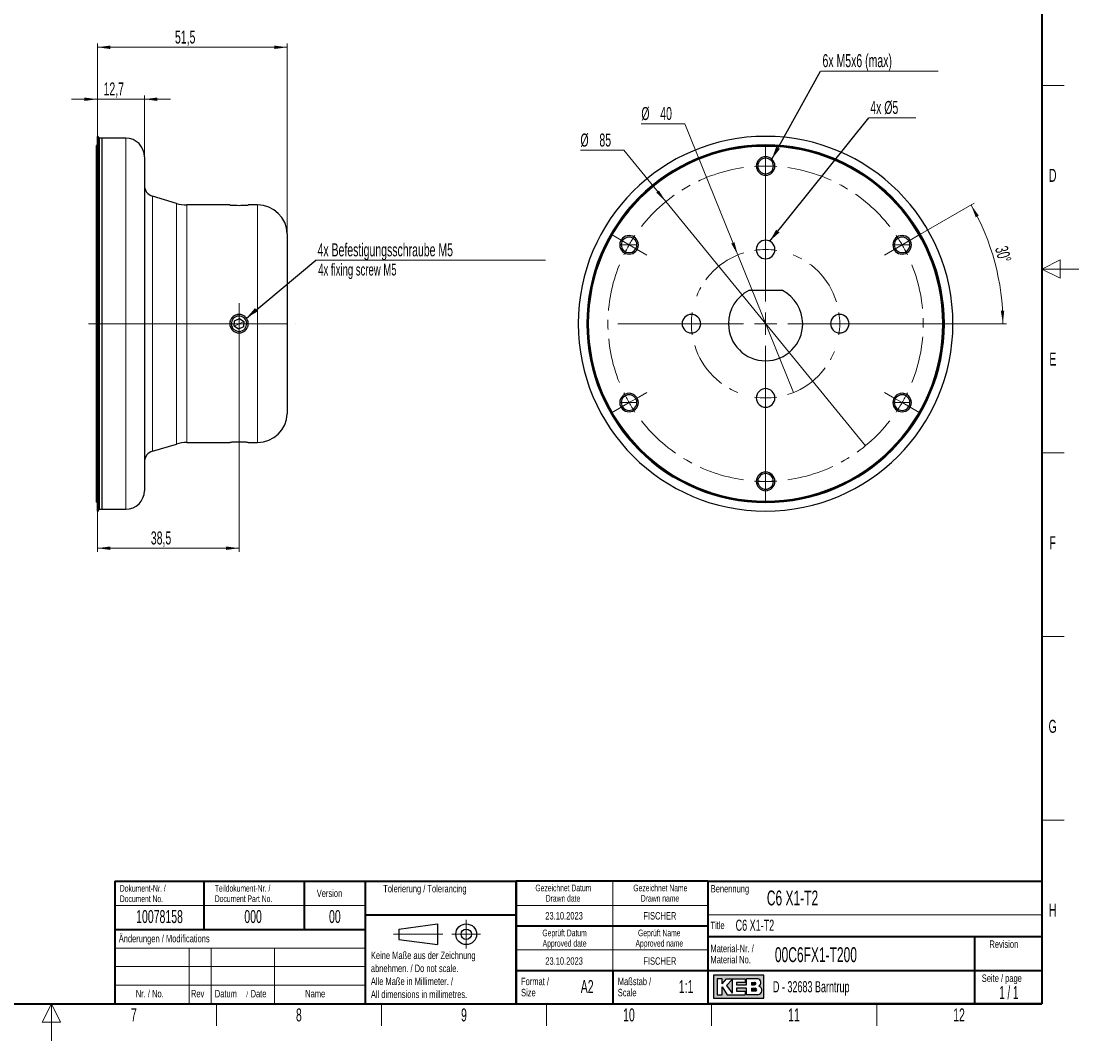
# Model space of a CAD drawing. Header units: millimetres. Extents: x 16 to 581, y 2 to 418.
# Tile 2 of 4: x 296 to 581, y 2 to 277. Entities that reach past the tile are written whole.
import ezdxf

# ---------------------------------------------------------------- set-up
doc = ezdxf.new("R2010")
doc.units = ezdxf.units.MM
doc.linetypes.add('CENTERX2', pattern=[20.319999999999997, 12.7, -2.54, 2.54, -2.54])
doc.layers.add('SLD-0', color=7, linetype='Continuous')
doc.styles.add('SLDTEXTSTYLE0', font='TXT', dxfattribs={"width": 0.605})
doc.styles.add('SLDTEXTSTYLE1', font='TXT', dxfattribs={"width": 0.563})
doc.dimstyles.new('SLDDIMSTYLE0', dxfattribs={"dimtxt": 3.5, "dimasz": 3.5, "dimexe": 0, "dimexo": 0.0625, "dimgap": 0.875, "dimtad": 1, "dimrnd": 1e-09, "dimzin": 12, "dimdsep": 46, "dimtxsty": 'SLDTEXTSTYLE0', "dimsah": 1, "dimcen": 0.09, "dimadec": 0, "dimazin": 3, "dimtfac": 1, "dimtmove": 0, "dimatfit": 0, "dimfxl": 1, "dimfrac": 2, "dimtolj": 1, "dimtzin": 12, "dimarcsym": 0})
doc.dimstyles.new('SLDDIMSTYLE1', dxfattribs={"dimtxt": 3.5, "dimasz": 3.5, "dimexe": 0, "dimexo": 0.0625, "dimgap": 0.875, "dimtad": 1, "dimrnd": 1e-09, "dimzin": 12, "dimdsep": 46, "dimtxsty": 'SLDTEXTSTYLE0', "dimsah": 1, "dimcen": 0.09, "dimadec": 0, "dimazin": 3, "dimtfac": 1, "dimtofl": 0, "dimtmove": 0, "dimatfit": 3, "dimfxl": 1, "dimfrac": 2, "dimtolj": 1, "dimtzin": 12, "dimarcsym": 0})
doc.dimstyles.new('SLDDIMSTYLE2', dxfattribs={"dimtxt": 0.18, "dimasz": 3.5, "dimexe": 0, "dimexo": 0.0625, "dimgap": 0, "dimtad": 0, "dimtih": 1, "dimtoh": 1, "dimdec": 0, "dimrnd": 1e-09, "dimzin": 0, "dimdsep": 46, "dimtxsty": 'Standard', "dimsah": 1, "dimcen": 0.09, "dimadec": 0, "dimazin": 0, "dimtfac": 3.5, "dimtdec": 0, "dimtofl": 0, "dimtmove": 0, "dimatfit": 3, "dimfxl": 1, "dimfrac": 2, "dimtolj": 1, "dimtzin": 0, "dimarcsym": 0})
doc.dimstyles.new('SLDDIMSTYLE3', dxfattribs={"dimtxt": 3.5, "dimasz": 3.5, "dimexe": 0, "dimexo": 0.0625, "dimgap": 0.875, "dimtad": 0, "dimtih": 1, "dimtoh": 1, "dimrnd": 1e-09, "dimzin": 12, "dimdsep": 46, "dimtxsty": 'SLDTEXTSTYLE0', "dimblk1": 'NONE', "dimsah": 1, "dimcen": 0, "dimadec": 0, "dimazin": 3, "dimtfac": 1, "dimtmove": 0, "dimatfit": 3, "dimldrblk": 'NONE', "dimfxl": 1, "dimfrac": 2, "dimtolj": 1, "dimtzin": 12, "dimarcsym": 0})
doc.dimstyles.new('SLDDIMSTYLE4', dxfattribs={"dimtxt": 3.5, "dimasz": 3.5, "dimexe": 0, "dimexo": 0.0625, "dimgap": 0.875, "dimtad": 1, "dimdec": 4, "dimzin": 12, "dimdsep": 46, "dimtxsty": 'SLDTEXTSTYLE0', "dimsah": 1, "dimcen": 0.09, "dimazin": 3, "dimtfac": 1, "dimtofl": 0, "dimtmove": 0, "dimatfit": 3, "dimfxl": 1, "dimfrac": 2, "dimtolj": 1, "dimtzin": 12, "dimarcsym": 0})

# ---------------------------------------------------------------- blocks, each defined once
blk = doc.blocks.new('_D')
at = {"color": 7, "linetype": 'Continuous', "lineweight": 0}
for p, q in [((316.3917638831, 245.7658292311), (316.3917638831, 256.7658292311)), ((329.0917638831, 240.2658292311), (329.0917638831, 256.7658292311)), ((316.3917638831, 255.7658292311), (309.3917638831, 255.7658292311)), ((316.3917638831, 255.7658292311), (329.0917638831, 255.7658292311)), ((329.0917638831, 255.7658292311), (336.0917638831, 255.7658292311))]:
    blk.add_line(p, q, dxfattribs=at)
at = {"color": 7, "linetype": 'Continuous', "lineweight": 18}
for points in [[(316.3917638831, 255.7658292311), (312.8917638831, 256.2258292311), (312.8917638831, 255.3058292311)], [(329.0917638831, 255.7658292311), (332.5917638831, 255.3058292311), (332.5917638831, 256.2258292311)]]:
    blk.add_solid(points, dxfattribs=at)
at = {"color": 7, "linetype": 'Continuous', "lineweight": 18, "insert": (318.0629445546, 260.2775665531), "char_height": 3.5, "attachment_point": 1, "style": 'SLDTEXTSTYLE0'}
blk.add_mtext('12,7', dxfattribs=at)
blk = doc.blocks.new('_D_1')
at = {"color": 7, "linetype": 'Continuous', "lineweight": 0}
for p, q in [((316.3917638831, 245.7658292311), (316.3917638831, 270.7658292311)), ((316.3917638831, 269.7658292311), (367.5917638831, 269.7658292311)), ((367.5917638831, 219.5158292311), (367.5917638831, 270.7658292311))]:
    blk.add_line(p, q, dxfattribs=at)
at = {"color": 7, "linetype": 'Continuous', "lineweight": 18}
for points in [[(316.3917638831, 269.7658292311), (319.8917638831, 269.3058292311), (319.8917638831, 270.2258292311)], [(367.5917638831, 269.7658292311), (364.0917638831, 270.2258292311), (364.0917638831, 269.3058292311)]]:
    blk.add_solid(points, dxfattribs=at)
at = {"color": 7, "linetype": 'Continuous', "lineweight": 18, "insert": (337.3129445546, 274.2775665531), "char_height": 3.5, "attachment_point": 1, "style": 'SLDTEXTSTYLE0'}
blk.add_mtext('51,5', dxfattribs=at)
blk = doc.blocks.new('_D_2')
at = {"color": 7, "linetype": 'Continuous', "lineweight": 0}
for p, q in [((354.5917638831, 189.7658292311), (354.5917638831, 133.7658292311)), ((316.3917638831, 144.7658292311), (316.3917638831, 133.7658292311)), ((316.3917638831, 134.7658292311), (354.5917638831, 134.7658292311))]:
    blk.add_line(p, q, dxfattribs=at)
at = {"color": 7, "linetype": 'Continuous', "lineweight": 18}
for points in [[(316.3917638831, 134.7658292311), (319.8917638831, 134.3058292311), (319.8917638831, 135.2258292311)], [(354.5917638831, 134.7658292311), (351.0917638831, 135.2258292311), (351.0917638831, 134.3058292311)]]:
    blk.add_solid(points, dxfattribs=at)
at = {"color": 7, "linetype": 'Continuous', "lineweight": 18, "insert": (330.8129445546, 139.2775665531), "char_height": 3.5, "attachment_point": 1, "style": 'SLDTEXTSTYLE0'}
blk.add_mtext('38,5', dxfattribs=at)
blk = doc.blocks.new('SW_NOTE_0')
at = {"color": 0, "linetype": 'Continuous', "lineweight": 0}
blk.add_line((61.9053158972, 0), (0, 0), dxfattribs=at)
at = {"color": 0, "linetype": 'Continuous', "lineweight": 0, "insert": (0.4363190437, 4.5324888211), "char_height": 3.5, "attachment_point": 1, "style": 'SLDTEXTSTYLE0'}
blk.add_mtext('4x Befestigungsschraube M5', dxfattribs=at)
blk = doc.blocks.new('SW_CENTERMARKSYMBOL_1')
at = {"color": 0, "linetype": 'Continuous', "lineweight": 18}
for p, q in [((0, 3), (0, 5.5)), ((0, 0), (0, 3)), ((-3, 0), (-5.5, 0)), ((0, 0), (-3, 0)), ((0, 0), (0, -3)), ((0, 0), (3, 0)), ((3, 0), (5.5, 0)), ((0, -3), (0, -5.5))]:
    blk.add_line(p, q, dxfattribs=at)
blk = doc.blocks.new('_D_6')
at = {"color": 7, "linetype": 'Continuous', "lineweight": 0}
for p, q in [((474.7470186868, 249.145874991), (463.0468455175, 249.145874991)), ((489.046531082, 213.805652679), (474.7470186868, 249.145874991)), ((504.0498569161, 176.7260057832), (489.046531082, 213.805652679))]:
    blk.add_line(p, q, dxfattribs=at)
at = {"color": 7, "linetype": 'Continuous', "lineweight": 18}
blk.add_solid([(489.046531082, 213.805652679), (488.1601560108, 217.2226600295), (487.3073241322, 216.8775835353)], dxfattribs=at)
at = {"color": 7, "linetype": 'Continuous', "lineweight": 18, "char_height": 3.5, "attachment_point": 1, "style": 'SLDTEXTSTYLE0'}
for s, insert in [('%%c', (463.0468455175, 253.6576120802)), ('40', (468.1497970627, 253.6673343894))]:
    blk.add_mtext(s, dxfattribs=dict(at, insert=insert))
blk = doc.blocks.new('_None')
blk = doc.blocks.new('_D_7')
at = {"color": 7, "linetype": 'Continuous', "lineweight": 0}
for p, q in [((458.3386987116, 242.0015632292), (446.6385255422, 242.0015632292)), ((469.6477489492, 228.168960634), (458.3386987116, 242.0015632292)), ((523.4486390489, 162.3626978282), (469.6477489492, 228.168960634))]:
    blk.add_line(p, q, dxfattribs=at)
at = {"color": 7, "linetype": 'Continuous', "lineweight": 18}
blk.add_solid([(469.6477489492, 228.168960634), (467.7885461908, 231.1697880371), (467.0762901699, 230.5874725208)], dxfattribs=at)
at = {"color": 7, "linetype": 'Continuous', "lineweight": 18, "char_height": 3.5, "attachment_point": 1, "style": 'SLDTEXTSTYLE0'}
for s, insert in [('%%c', (446.6385255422, 246.5133003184)), ('85', (451.7414770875, 246.5230226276))]:
    blk.add_mtext(s, dxfattribs=dict(at, insert=insert))
blk = doc.blocks.new('_D_8')
at = {"color": 7, "linetype": 'Continuous', "lineweight": 0}
for p, q in [((538.1174133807, 219.2658292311), (552.8155464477, 227.7518003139)), ((536.3542736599, 195.2658292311), (561.5201361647, 195.2658292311))]:
    blk.add_line(p, q, dxfattribs=at)
at = {"color": 7, "linetype": 'Continuous', "lineweight": 18}
blk.add_arc((496.548193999, 195.2658292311), 63.97194216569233, 0, 30, dxfattribs=at)
for points in [[(551.949521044, 227.2518003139), (553.2115350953, 223.9549957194), (554.0205505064, 224.393052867)], [(560.5201361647, 195.2658292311), (560.8843265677, 198.7770918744), (559.9646700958, 198.7519527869)]]:
    blk.add_solid(points, dxfattribs=at)
at = {"color": 7, "linetype": 'Continuous', "lineweight": 18, "insert": (561.7572539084, 216.5029233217), "char_height": 3.5, "attachment_point": 1, "rotation": 284.9999999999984, "style": 'SLDTEXTSTYLE0'}
blk.add_mtext('30°', dxfattribs=at)
blk = doc.blocks.new('SW_NOTE_0_1')
at = {"color": 0, "linetype": 'Continuous', "lineweight": 0}
blk.add_line((31.6837903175, 0), (0, 0), dxfattribs=at)
at = {"color": 0, "linetype": 'Continuous', "lineweight": 0, "insert": (0.4977402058, 4.5645423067), "char_height": 3.5, "attachment_point": 1, "style": 'SLDTEXTSTYLE0'}
blk.add_mtext('6x M5x6 (max)', dxfattribs=at)
blk = doc.blocks.new('SW_NOTE_0_2')
at = {"color": 0, "linetype": 'Continuous', "lineweight": 0}
blk.add_line((12.7157324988, 0), (0, 0), dxfattribs=at)
at = {"color": 0, "linetype": 'Continuous', "lineweight": 0, "insert": (0.4082903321, 4.5749435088), "char_height": 3.5, "attachment_point": 1, "style": 'SLDTEXTSTYLE0'}
blk.add_mtext('4x Ø5', dxfattribs=at)
blk = doc.blocks.new('SW_CENTERMARKSYMBOL_5')
at = {"color": 0, "linetype": 'Continuous', "lineweight": 18}
for p, q in [((20, 23), (20, 25.5)), ((20, 20), (20, 23)), ((20, 20), (20, 17)), ((20, 6), (20, 17.1421356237)), ((20, 17), (20, 14.5)), ((20, 0), (20, 3)), ((-3, 0), (-5.5, 0)), ((0, 0), (-3, 0)), ((0, 0), (3, 0)), ((14, 0), (2.8578643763, 0)), ((3, 0), (5.5, 0)), ((20, 0), (17, 0)), ((20, 0), (20, -3)), ((20, 0), (23, 0)), ((26, 0), (37.1421356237, 0)), ((37, 0), (34.5, 0)), ((40, 0), (37, 0)), ((40, 0), (43, 0)), ((43, 0), (45.5, 0)), ((20, -6), (20, -17.1421356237)), ((20, -17), (20, -14.5)), ((20, -20), (20, -17)), ((20, -20), (20, -23)), ((20, -23), (20, -25.5))]:
    blk.add_line(p, q, dxfattribs=at)
at = {"color": 0, "linetype": 'Continuous', "lineweight": 0}
for radius, start, end in [(19.99999999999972, 90, 98.594366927), (19.99999999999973, 81.405633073, 90), (19.99999999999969, 171.405633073, 180), (19.99999999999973, 360, 8.594366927), (19.99999999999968, 180, 188.594366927), (19.99999999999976, 351.405633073, 360), (20.00000000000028, 261.405633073, 270), (20.00000000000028, 270, 278.594366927)]:
    blk.add_arc((20, 0), radius, start, end, dxfattribs=at)
at = {"color": 0, "linetype": 'CENTERX2', "lineweight": 0}
for radius, start, end in [(19.99999999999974, 107.1887338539, 162.8112661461), (19.99999999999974, 17.1887338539, 72.8112661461), (20.00000000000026, 197.1887338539, 252.8112661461), (20.00000000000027, 287.1887338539, 342.8112661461)]:
    blk.add_arc((20, 0), radius, start, end, dxfattribs=at)
blk = doc.blocks.new('SW_CENTERMARKSYMBOL_6')
at = {"color": 0, "linetype": 'Continuous', "lineweight": 18}
for p, q in [((36.8060796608, 24.25), (36.8060796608, 26.75)), ((36.8060796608, 21.25), (36.8060796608, 24.25)), ((36.8060796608, 21.25), (36.8060796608, 18.25)), ((36.8060796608, -15.25), (36.8060796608, 18.5560796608)), ((36.8060796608, 18.25), (36.8060796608, 15.75)), ((-2.5980762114, 1.5), (-4.7631397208, 2.75)), ((0, 0), (-2.5980762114, 1.5)), ((0, 0), (2.5980762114, -1.5)), ((73.6121593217, 0), (71.0140831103, -1.5)), ((73.6121593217, 0), (76.210235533, 1.5)), ((76.210235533, 1.5), (78.3752990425, 2.75)), ((2.5980762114, -1.5), (4.7631397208, -2.75)), ((71.0140831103, -1.5), (68.8490196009, -2.75)), ((36.8060796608, -21.25), (36.8060796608, -18.25)), ((30.8060796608, -21.25), (-3, -21.25)), ((36.8060796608, -21.25), (33.8060796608, -21.25)), ((36.8060796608, -21.25), (36.8060796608, -24.25)), ((36.8060796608, -21.25), (39.8060796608, -21.25)), ((42.8060796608, -21.25), (76.6121593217, -21.25)), ((36.8060796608, -27.25), (36.8060796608, -61.0560796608)), ((2.5980762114, -41), (4.7631397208, -39.75)), ((71.0140831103, -41), (68.8490196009, -39.75)), ((0, -42.5), (-2.5980762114, -44)), ((0, -42.5), (2.5980762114, -41)), ((73.6121593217, -42.5), (71.0140831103, -41)), ((73.6121593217, -42.5), (76.210235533, -44)), ((-2.5980762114, -44), (-4.7631397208, -45.25)), ((76.210235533, -44), (78.3752990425, -45.25)), ((36.8060796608, -60.75), (36.8060796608, -58.25)), ((36.8060796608, -63.75), (36.8060796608, -60.75)), ((36.8060796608, -63.75), (36.8060796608, -66.75)), ((36.8060796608, -66.75), (36.8060796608, -69.25))]:
    blk.add_line(p, q, dxfattribs=at)
at = {"color": 0, "linetype": 'CENTERX2', "lineweight": 0}
for radius, start, end in [(42.50000000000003, 98.0888159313, 141.9111840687), (42.49999999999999, 38.0888159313, 81.9111840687), (42.49999999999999, 158.0888159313, 201.9111840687), (42.50000000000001, 338.0888159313, 21.9111840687), (42.50000000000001, 218.0888159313, 261.9111840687), (42.5, 278.0888159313, 321.9111840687)]:
    blk.add_arc((36.8060796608, -21.25), radius, start, end, dxfattribs=at)
at = {"color": 0, "linetype": 'Continuous', "lineweight": 0}
for radius, start, end in [(42.50000000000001, 90, 94.0444079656), (42.50000000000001, 85.9555920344, 90), (42.50000000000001, 150, 154.0444079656), (42.50000000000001, 145.9555920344, 150), (42.50000000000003, 30, 34.0444079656), (42.50000000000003, 25.9555920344, 30), (42.49999999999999, 205.9555920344, 210), (42.49999999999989, 330, 334.0444079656), (42.49999999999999, 210, 214.0444079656), (42.49999999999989, 325.9555920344, 330), (42.50000000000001, 265.9555920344, 270), (42.50000000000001, 270, 274.0444079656)]:
    blk.add_arc((36.8060796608, -21.25), radius, start, end, dxfattribs=at)

msp = doc.modelspace()

# ---------------------------------------------------------------- hatches: boundary and pattern name
at = {"linetype": 'Continuous'}
h = msp.add_hatch(color=7, dxfattribs=at)
h.paths.add_polyline_path([(482.5190865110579, 13.4562698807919), (496.0839819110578, 13.4562698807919), (496.0839819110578, 19.65736492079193), (482.5190865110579, 19.65736492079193)], flags=0)
edge = h.paths.add_edge_path(flags=0)
edge.add_arc((494.3188604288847, 15.61738520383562), 1.20464082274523, -81.72003226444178, 70.17096003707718, ccw=False)
edge.add_line((494.4923410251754, 14.42530131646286), (494.4800087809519, 14.42519098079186))
edge.add_line((494.4800087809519, 14.42519098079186), (491.4331606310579, 14.42519098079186))
edge.add_line((491.4331606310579, 14.42519098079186), (491.4331606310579, 16.16924896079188))
edge.add_line((491.4331606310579, 16.16924896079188), (488.720181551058, 16.16924896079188))
edge.add_line((488.720181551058, 16.16924896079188), (488.720181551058, 15.39411208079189))
edge.add_line((488.720181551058, 15.39411208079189), (491.0455921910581, 15.39411208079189))
edge.add_line((491.0455921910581, 15.39411208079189), (491.0455921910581, 14.42519098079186))
edge.add_line((491.0455921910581, 14.42519098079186), (486.2009866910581, 14.42519098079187))
edge.add_line((486.2009866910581, 14.42519098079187), (484.8444971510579, 16.55681740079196))
edge.add_line((484.8444971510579, 16.55681740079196), (484.8444971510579, 14.42519098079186))
edge.add_line((484.8444971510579, 14.42519098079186), (483.488007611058, 14.42519098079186))
edge.add_line((483.488007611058, 14.42519098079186), (483.488007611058, 18.6884438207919))
edge.add_line((483.488007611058, 18.6884438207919), (484.8444971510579, 18.6884438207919))
edge.add_line((484.8444971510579, 18.6884438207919), (484.8444971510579, 17.33195428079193))
edge.add_line((484.8444971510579, 17.33195428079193), (486.0072024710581, 18.6884438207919))
edge.add_line((486.0072024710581, 18.6884438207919), (491.0455921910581, 18.6884438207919))
edge.add_line((491.0455921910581, 18.6884438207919), (491.0455921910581, 17.71952272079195))
edge.add_line((491.0455921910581, 17.71952272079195), (488.720181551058, 17.71952272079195))
edge.add_line((488.720181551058, 17.71952272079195), (488.720181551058, 17.13817006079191))
edge.add_line((488.720181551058, 17.13817006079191), (491.4331606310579, 17.13817006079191))
edge.add_line((491.4331606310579, 17.13817006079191), (491.4331606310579, 18.6884438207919))
edge.add_line((491.4331606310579, 18.6884438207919), (494.424248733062, 18.68844382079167))
edge.add_line((494.424248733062, 18.68844382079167), (494.4256482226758, 18.68844382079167))
edge.add_line((494.4256482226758, 18.68844382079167), (494.4259454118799, 18.68845828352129))
edge.add_arc((494.2860949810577, 17.6743064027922), 1.023749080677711, -64.4589412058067, 82.14849338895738, ccw=False)
msp.add_hatch(color=7, dxfattribs=at).paths.add_polyline_path([(487.557476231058, 14.81275942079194), (487.557476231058, 18.49465960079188), (486.0072024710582, 16.94438584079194)], flags=0)
h = msp.add_hatch(color=7, dxfattribs=at)
edge = h.paths.add_edge_path(flags=0)
edge.add_line((492.7896501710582, 17.13817006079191), (493.6013652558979, 17.13817006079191))
edge.add_arc((493.6568434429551, 17.42884639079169), 0.2959232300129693, 259.1945394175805, 460.805460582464)
edge.add_line((493.6013652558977, 17.71952272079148), (492.7896501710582, 17.71952272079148))
edge.add_line((492.7896501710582, 17.71952272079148), (492.7896501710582, 17.13817006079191))
h = msp.add_hatch(color=7, dxfattribs=at)
edge = h.paths.add_edge_path(flags=0)
edge.add_line((492.7896501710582, 15.39411208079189), (493.7588584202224, 15.39411208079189))
edge.add_arc((493.7588584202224, 15.78168052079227), 0.3875684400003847, 270.0000000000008, 450.0000000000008)
edge.add_line((493.7588584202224, 16.16924896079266), (493.7386620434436, 16.16924896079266))
edge.add_line((493.7386620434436, 16.16924896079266), (492.7896501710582, 16.16924896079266))
edge.add_line((492.7896501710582, 16.16924896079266), (492.7896501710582, 15.39411208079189))

# ---------------------------------------------------------------- linework, layer by layer
at = {"color": 7, "linetype": 'Continuous', "lineweight": 35}
for p, q in [((571, 408), (571, 12)), ((321.116731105, 45.0000000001), (388.616731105, 45.0000000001)), ((321.116731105, 45.0000000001), (321.116731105, 32.0000000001)), ((345.116731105, 45.0000000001), (345.116731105, 32.0000000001)), ((372.116731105, 45.0000000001), (372.116731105, 32.0000000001)), ((388.616731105, 45.0000000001), (388.616731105, 32.0000000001)), ((388.616731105, 45), (429.3304509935, 45)), ((388.616731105, 45), (388.616731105, 36)), ((429.3304509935, 12), (429.3304509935, 45)), ((429.3304509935, 45), (429.3304509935, 12)), ((481, 45), (429.3304509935, 45)), ((481, 45), (481, 12)), ((481, 45), (481, 40.1053465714)), ((481, 45), (571, 45)), ((481, 45), (481, 12)), ((571, 45), (571, 12)), ((388.616731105, 36), (429.3304509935, 36)), ((388.616731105, 36), (388.616731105, 12)), ((321.116731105, 31.9999999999), (321.116731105, 12)), ((321.116731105, 31.9999999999), (388.616731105, 31.9999999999)), ((388.616731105, 31.9999999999), (388.616731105, 12)), ((429.3304509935, 33), (481, 33)), ((571, 30), (481, 30)), ((553, 12), (553, 30)), ((429.3304509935, 21), (481, 21)), ((455.3304509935, 21), (455.3304509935, 12)), ((481, 21), (553, 21)), ((553, 21), (571, 21)), ((37, 12), (571, 12)), ((321.116731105, 12), (388.616731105, 12)), ((388.616731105, 12), (429.3304509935, 12)), ((429.3304509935, 12), (481, 12)), ((571, 12), (481, 12))]:
    msp.add_line(p, q, dxfattribs=at)
at = {"color": 7, "linetype": 'Continuous', "lineweight": 18}
for p, q in [((577, 259.5), (571, 259.5)), ((324.0917638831, 195.2658292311), (324.0917638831, 245.2658292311)), ((496.548193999, 237.7658292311), (494.448193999, 237.7658292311)), ((496.548193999, 237.7658292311), (498.648193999, 237.7658292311)), ((331.2297202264, 229.6244423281), (331.2297202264, 195.2658292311)), ((337.6859733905, 195.2658292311), (337.6859733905, 227.6875663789)), ((340.5594522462, 227.2658292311), (340.5594522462, 195.2658292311)), ((359.5956710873, 195.2658292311), (359.5956710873, 227.2658292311)), ((459.7421143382, 216.5158292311), (457.6421143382, 216.5158292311)), ((459.7421143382, 216.5158292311), (461.8421143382, 216.5158292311)), ((533.3542736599, 216.5158292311), (531.2542736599, 216.5158292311)), ((533.3542736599, 216.5158292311), (535.4542736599, 216.5158292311)), ((576, 212.5), (571, 210)), ((576, 207.5), (576, 212.5)), ((581, 210), (571, 210)), ((571, 210), (576, 207.5)), ((316.1917638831, 195.2658292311), (316.3917638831, 195.2658292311)), ((316.5917638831, 195.2658292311), (316.3917638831, 195.2658292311)), ((316.5917638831, 195.2658292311), (316.9917638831, 195.2658292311)), ((317.5917638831, 195.2658292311), (316.9917638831, 195.2658292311)), ((324.0917638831, 195.2658292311), (317.5917638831, 195.2658292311)), ((324.0917638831, 145.2658292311), (324.0917638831, 195.2658292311)), ((324.0917638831, 195.2658292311), (329.0917638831, 195.2658292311)), ((331.2297202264, 195.2658292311), (329.0917638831, 195.2658292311)), ((331.2297202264, 195.2658292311), (331.2297202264, 160.9072161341)), ((337.6859733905, 195.2658292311), (331.2297202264, 195.2658292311)), ((337.6859733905, 162.8440920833), (337.6859733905, 195.2658292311)), ((340.5594522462, 195.2658292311), (337.6859733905, 195.2658292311)), ((340.5594522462, 195.2658292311), (340.5594522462, 163.2658292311)), ((352.0917638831, 195.2658292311), (340.5594522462, 195.2658292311)), ((352.7257801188, 194.376675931), (352.3348894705, 194.1904140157)), ((354.5917638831, 195.2658292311), (353.288757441, 194.6449382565)), ((354.5917638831, 195.2658292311), (355.8947703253, 195.8867202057)), ((356.4577476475, 196.1549825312), (356.8486382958, 196.3412444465)), ((359.5956710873, 195.2658292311), (357.0917638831, 195.2658292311)), ((359.5956710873, 163.2658292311), (359.5956710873, 195.2658292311)), ((359.5956710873, 195.2658292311), (367.5917638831, 195.2658292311)), ((448.498193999, 195.2658292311), (448.348193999, 195.2658292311)), ((448.748193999, 195.2658292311), (448.598193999, 195.2658292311)), ((544.348193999, 195.2658292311), (544.498193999, 195.2658292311)), ((544.598193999, 195.2658292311), (544.748193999, 195.2658292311)), ((459.7421143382, 174.0158292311), (457.6421143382, 174.0158292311)), ((459.7421143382, 174.0158292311), (461.8421143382, 174.0158292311)), ((533.3542736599, 174.0158292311), (531.2542736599, 174.0158292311)), ((533.3542736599, 174.0158292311), (535.4542736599, 174.0158292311)), ((577, 160.5), (571, 160.5)), ((496.548193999, 152.7658292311), (494.448193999, 152.7658292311)), ((496.548193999, 152.7658292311), (498.648193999, 152.7658292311)), ((577, 111), (571, 111)), ((577, 61.5), (571, 61.5)), ((455.3304509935, 45), (455.3304509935, 38.5)), ((321.116731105, 38.5000000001), (388.616731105, 38.5000000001)), ((429.3304509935, 38.5), (481, 38.5)), ((455.3304509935, 38.5), (455.3304509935, 33)), ((481, 36), (571, 36)), ((455.3304509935, 33), (455.3304509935, 26.5)), ((321.116731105, 27), (388.616731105, 27)), ((341.116731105, 27), (341.116731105, 12)), ((347.116731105, 27), (347.116731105, 12)), ((364.116731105, 27), (364.116731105, 12)), ((429.3304509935, 26.5), (481, 26.5)), ((455.3304509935, 26.5), (455.3304509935, 21)), ((321.116731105, 22), (388.616731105, 22)), ((321.116731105, 17), (388.616731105, 17)), ((304, 12), (301.5, 7)), ((304, 2), (304, 12)), ((306.5, 7), (304, 12)), ((348.5, 6), (348.5, 12)), ((393, 6), (393, 12)), ((437.5, 6), (437.5, 12)), ((482, 6), (482, 12)), ((526.5, 6), (526.5, 12)), ((301.5, 7), (306.5, 7))]:
    msp.add_line(p, q, dxfattribs=at)
at = {"color": 7, "linetype": 'Continuous', "lineweight": 25}
for p, q in [((316.5917638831, 245.7658292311), (316.3917638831, 245.7658292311)), ((316.3917638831, 195.2658292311), (316.3917638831, 245.7658292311)), ((316.5916622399, 245.7557479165), (316.5916622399, 195.2658292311)), ((316.5917638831, 195.2658292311), (316.5917638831, 245.7658292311)), ((317.5917638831, 245.2658292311), (316.9917638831, 245.2658292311)), ((316.9917638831, 195.2658292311), (316.9917638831, 245.2658292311)), ((324.0917638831, 245.2658292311), (317.5917638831, 245.2658292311)), ((317.5917638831, 245.2658292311), (317.5917638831, 195.2658292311)), ((316.3917638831, 243.4658292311), (316.1917638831, 243.3158292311)), ((316.1917638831, 195.2658292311), (316.1917638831, 243.3158292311)), ((329.0917638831, 240.2658292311), (329.0917638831, 195.2658292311)), ((337.6859733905, 227.6875663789), (331.2297202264, 229.6244423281)), ((352.0917638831, 227.2658292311), (340.5594522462, 227.2658292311)), ((359.5956710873, 227.2658292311), (357.0917638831, 227.2658292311)), ((367.5917638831, 219.5158292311), (367.5917638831, 195.2658292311)), ((492.3768632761, 204.2658292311), (500.719524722, 204.2658292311)), ((316.1917638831, 147.2158292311), (316.1917638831, 195.2658292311)), ((316.3917638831, 144.7658292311), (316.3917638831, 195.2658292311)), ((316.5916622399, 195.2658292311), (316.5916622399, 144.7759105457)), ((316.5917638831, 144.7658292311), (316.5917638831, 195.2658292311)), ((316.9917638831, 145.2658292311), (316.9917638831, 195.2658292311)), ((317.5917638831, 195.2658292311), (317.5917638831, 145.2658292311)), ((329.0917638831, 195.2658292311), (329.0917638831, 150.2658292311)), ((353.288757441, 194.6449382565), (353.4025533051, 196.083820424)), ((354.4779680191, 193.8269470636), (353.288757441, 194.6449382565)), ((353.4025533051, 196.083820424), (354.7055597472, 196.7047113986)), ((355.7809744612, 194.4478380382), (354.4779680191, 193.8269470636)), ((354.7055597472, 196.7047113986), (355.8947703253, 195.8867202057)), ((355.8947703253, 195.8867202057), (355.7809744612, 194.4478380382)), ((367.5917638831, 195.2658292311), (367.5917638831, 171.0158292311)), ((331.2297202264, 160.9072161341), (337.6859733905, 162.8440920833)), ((340.5594522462, 163.2658292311), (352.0917638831, 163.2658292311)), ((357.0917638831, 163.2658292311), (359.5956710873, 163.2658292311)), ((316.1917638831, 147.2158292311), (316.3917638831, 147.0658292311)), ((316.3917638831, 144.7658292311), (316.5917638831, 144.7658292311)), ((316.9917638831, 145.2658292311), (317.5917638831, 145.2658292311)), ((317.5917638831, 145.2658292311), (324.0917638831, 145.2658292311)), ((321.116731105, 32.0000000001), (388.616731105, 32.0000000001))]:
    msp.add_line(p, q, dxfattribs=at)
at = {"color": 7, "linetype": 'CENTERX2', "lineweight": 18}
msp.add_line((313.9917638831, 195.2658292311), (369.8735441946, 195.2658292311), dxfattribs=at)
at = {"color": 7, "linetype": 'Continuous', "lineweight": 25}
for centre, radius, start, end in [((317.0916622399, 245.7557479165), 0.5000000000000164, 181.1553118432, 258.4749283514), ((324.0917638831, 240.2658292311), 5, 0, 90), ((496.548193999, 195.2658292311), 50.50000000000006, 0, 180), ((496.548193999, 195.2658292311), 48.19999999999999, 0, 180), ((496.548193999, 195.2658292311), 48.05000000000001, 0, 180), ((496.548193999, 195.2658292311), 47.94999999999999, 0, 180), ((496.548193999, 195.2658292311), 47.80000000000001, 0, 180), ((496.548193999, 237.7658292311), 2.5, 0, 180), ((496.548193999, 237.7658292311), 2.100000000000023, 0, 180), ((496.548193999, 237.7658292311), 2.5, 180, 0), ((496.548193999, 237.7658292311), 2.100000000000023, 180, 0), ((332.0917638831, 232.4979211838), 3, 180, 253.300755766), ((340.5594522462, 237.2658292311), 10.00000000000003, 253.300755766, 270), ((359.5956710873, 219.2658292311), 8.000000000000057, 1.7907846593, 90), ((459.7421143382, 216.5158292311), 2.500000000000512, 0, 180), ((459.7421143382, 216.5158292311), 2.100000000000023, 0, 180), ((496.548193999, 215.2658292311), 2.5, 0, 180), ((533.3542736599, 216.5158292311), 2.500000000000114, 0, 180), ((533.3542736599, 216.5158292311), 2.100000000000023, 0, 180), ((459.7421143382, 216.5158292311), 2.500000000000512, 180, 0), ((459.7421143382, 216.5158292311), 2.100000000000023, 180, 0), ((496.548193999, 215.2658292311), 2.5, 180, 0), ((533.3542736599, 216.5158292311), 2.500000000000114, 180, 0), ((533.3542736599, 216.5158292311), 2.100000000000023, 180, 0), ((496.548193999, 195.2658292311), 10.00000000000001, 116.9623889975, 180), ((492.3768632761, 203.4658292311), 0.8000000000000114, 90, 116.9623889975), ((500.719524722, 203.4658292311), 0.8000000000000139, 63.0376110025, 90), ((496.548193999, 195.2658292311), 10.00000000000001, 0, 63.0376110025), ((354.5917638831, 195.2658292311), 2.067000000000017, 25.4781008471, 205.4781008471), ((476.548193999, 195.2658292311), 2.5, 0, 180), ((516.548193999, 195.2658292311), 2.500000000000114, 0, 180), ((354.5917638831, 195.2658292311), 2.067000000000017, 205.4781008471, 25.4781008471), ((496.548193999, 195.2658292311), 50.50000000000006, 180, 0), ((496.548193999, 195.2658292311), 48.19999999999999, 180, 0), ((496.548193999, 195.2658292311), 48.05000000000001, 180, 0), ((496.548193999, 195.2658292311), 47.94999999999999, 180, 0), ((496.548193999, 195.2658292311), 47.80000000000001, 180, 0), ((476.548193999, 195.2658292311), 2.5, 180, 0), ((496.548193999, 195.2658292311), 10, 180, 0), ((516.548193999, 195.2658292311), 2.500000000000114, 180, 0), ((496.548193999, 175.2658292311), 2.5, 0, 180), ((459.7421143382, 174.0158292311), 2.5, 0, 180), ((459.7421143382, 174.0158292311), 2.5, 180, 0), ((459.7421143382, 174.0158292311), 2.100000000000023, 0, 180), ((459.7421143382, 174.0158292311), 2.100000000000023, 180, 0), ((496.548193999, 175.2658292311), 2.5, 180, 0), ((533.3542736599, 174.0158292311), 2.5, 0, 180), ((533.3542736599, 174.0158292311), 2.5, 180, 0), ((533.3542736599, 174.0158292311), 2.100000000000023, 0, 180), ((533.3542736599, 174.0158292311), 2.100000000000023, 180, 0), ((359.5956710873, 171.2658292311), 8.000000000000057, 270, 358.2092153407), ((340.5594522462, 153.2658292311), 10.00000000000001, 90, 106.699244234), ((332.0917638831, 158.0337372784), 3.00000000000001, 106.699244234, 180), ((496.548193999, 152.7658292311), 2.5, 0, 180), ((496.548193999, 152.7658292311), 2.100000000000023, 0, 180), ((496.548193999, 152.7658292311), 2.5, 180, 0), ((496.548193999, 152.7658292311), 2.100000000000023, 180, 0), ((324.0917638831, 150.2658292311), 5, 270, 0), ((317.0916622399, 144.7759105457), 0.5000000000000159, 101.5250716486, 178.8446881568)]:
    msp.add_arc(centre, radius, start, end, dxfattribs=at)
for points, knots in [([(352.0917638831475, 227.2658292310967), (352.0927060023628, 227.2657510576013), (352.0946082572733, 227.265593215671), (352.1101971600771, 227.2643447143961), (352.1357010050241, 227.2623601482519), (352.1725091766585, 227.2595645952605), (352.2207895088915, 227.2559722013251), (352.3088240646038, 227.2495798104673), (352.4852460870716, 227.2368130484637), (352.8090035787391, 227.2169494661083), (353.21648674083, 227.1970532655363), (353.7973518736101, 227.1754564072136), (354.5909936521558, 227.1628099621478), (355.3849375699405, 227.175420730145), (355.9664646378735, 227.1970268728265), (356.3744746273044, 227.216943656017), (356.698576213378, 227.236834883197), (356.8878627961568, 227.2505236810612), (356.9904982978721, 227.2580086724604), (357.049536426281, 227.2624798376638), (357.0852850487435, 227.2652919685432), (357.0896245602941, 227.2656518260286), (357.0917638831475, 227.2658292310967)], [0, 0, 0, 0, 0.0199420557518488, 0.0402654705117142, 0.0609707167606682, 0.0820582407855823, 0.1035284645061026, 0.1253817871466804, 0.1779963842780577, 0.2504592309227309, 0.3229592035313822, 0.3754769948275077, 0.4999006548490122, 0.624382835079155, 0.676968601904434, 0.7495685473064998, 0.8220920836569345, 0.8747590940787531, 0.9073536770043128, 0.9390910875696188, 0.969972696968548, 1, 1, 1, 1]), ([(357.0917638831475, 195.2658292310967), (357.0908217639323, 195.3179328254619), (357.0889195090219, 195.4231364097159), (357.073330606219, 195.5818061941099), (357.0478267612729, 195.7421360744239), (357.011018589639, 195.9033563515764), (356.9627382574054, 196.0646401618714), (356.8747037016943, 196.2993749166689), (356.6982816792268, 196.6420534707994), (356.3745241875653, 197.0493321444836), (355.9670410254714, 197.3728467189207), (355.3861758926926, 197.6720630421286), (354.5925341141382, 197.8315956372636), (353.7985901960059, 197.6725207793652), (353.2170631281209, 197.3732746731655), (352.8090531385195, 197.049449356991), (352.4849515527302, 196.641671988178), (352.2956649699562, 196.2736809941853), (352.1930294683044, 195.9853211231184), (352.1339913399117, 195.7433980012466), (352.0982427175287, 195.5034716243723), (352.0939032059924, 195.3442991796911), (352.0917638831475, 195.2658292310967)], [0, 0, 0, 0, 0.0199420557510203, 0.0402654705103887, 0.0609707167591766, 0.0820582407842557, 0.1035284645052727, 0.1253817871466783, 0.1779963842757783, 0.2504592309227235, 0.3229592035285, 0.3754769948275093, 0.4999006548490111, 0.6243828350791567, 0.6769686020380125, 0.7495685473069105, 0.8220920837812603, 0.8747590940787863, 0.9073536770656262, 0.9390910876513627, 0.9699726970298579, 1, 1, 1, 1]), ([(352.0917638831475, 195.2658292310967), (352.0927033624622, 195.2137985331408), (352.0946002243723, 195.1087456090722), (352.1101442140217, 194.9503064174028), (352.1355724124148, 194.7902157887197), (352.1722684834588, 194.6292396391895), (352.2203983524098, 194.4682004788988), (352.3082475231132, 194.2335644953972), (352.4843207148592, 193.8910659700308), (352.8077300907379, 193.4836163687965), (353.2148004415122, 193.1599065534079), (353.7957552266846, 192.8600850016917), (354.5898152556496, 192.6999409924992), (355.3843601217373, 192.8589118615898), (355.9658731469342, 193.1580380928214), (356.3735531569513, 193.4813676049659), (356.6974222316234, 193.8883140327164), (356.8869408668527, 194.2558919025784), (356.9899316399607, 194.5443591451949), (357.0493059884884, 194.7869626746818), (357.0852505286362, 195.0275493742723), (357.0896132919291, 195.1871535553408), (357.0917638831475, 195.2658292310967)], [0, 0, 0, 0, 0.0199142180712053, 0.0402079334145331, 0.0608816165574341, 0.0819357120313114, 0.1033706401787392, 0.1251867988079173, 0.1778140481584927, 0.2501789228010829, 0.3227393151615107, 0.3752144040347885, 0.4997603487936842, 0.6243437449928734, 0.676904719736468, 0.7494041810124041, 0.8218436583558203, 0.874397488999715, 0.9070941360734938, 0.9389258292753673, 0.969893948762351, 1, 1, 1, 1]), ([(357.0917638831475, 163.2658292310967), (357.0908217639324, 163.2659074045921), (357.088919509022, 163.2660652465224), (357.0733306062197, 163.2673137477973), (357.0478267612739, 163.2692983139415), (357.0110185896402, 163.272093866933), (356.9627382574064, 163.2756862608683), (356.8747037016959, 163.2820786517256), (356.6982816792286, 163.2948454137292), (356.3745241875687, 163.3147089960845), (355.9670410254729, 163.3346051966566), (355.3861758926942, 163.3562020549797), (354.5925341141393, 163.3688485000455), (353.7985901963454, 163.3562377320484), (353.2170631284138, 163.3346315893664), (352.809053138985, 163.3147148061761), (352.484951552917, 163.2948235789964), (352.2956649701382, 163.2811347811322), (352.1930294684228, 163.273649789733), (352.1339913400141, 163.2691786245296), (352.0982427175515, 163.2663664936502), (352.0939032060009, 163.2660066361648), (352.0917638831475, 163.2658292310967)], [0, 0, 0, 0, 0.0199420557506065, 0.0402654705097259, 0.0609707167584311, 0.0820582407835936, 0.1035284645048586, 0.1253817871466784, 0.1779963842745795, 0.250459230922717, 0.3229592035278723, 0.3754769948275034, 0.4999006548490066, 0.6243828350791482, 0.6769686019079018, 0.7495685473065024, 0.8220920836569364, 0.8747590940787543, 0.9073536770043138, 0.9390910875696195, 0.9699726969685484, 1, 1, 1, 1])]:
    msp.add_open_spline(points, degree=3, knots=knots, dxfattribs=at)
at = {"layer": 'SLD-0', "lineweight": 18}
for p, q in [((415.8396209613, 34.5746449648), (415.8396209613, 26.8746449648)), ((396.2396209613, 30.7246449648), (409.5396209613, 30.7246449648)), ((411.9896209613, 30.7246449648), (419.6896209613, 30.7246449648))]:
    msp.add_line(p, q, dxfattribs=at)
at = {"layer": 'SLD-0', "lineweight": 25}
for p, q in [((397.6396209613, 32.1246449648), (408.1396209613, 33.5246449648)), ((397.6396209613, 32.1246449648), (397.6396209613, 29.3246449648)), ((408.1396209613, 33.5246449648), (408.1396209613, 27.9246449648)), ((397.6396209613, 29.3246449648), (408.1396209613, 27.9246449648))]:
    msp.add_line(p, q, dxfattribs=at)
at = {"layer": 'SLD-0', "linetype": 'Continuous'}
for p, q in [((496.0839819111, 19.6573649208), (482.5190865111, 19.6573649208)), ((482.5190865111, 19.6573649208), (482.5190865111, 13.4562698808)), ((484.8444971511, 18.6884438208), (483.4880076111, 18.6884438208)), ((483.4880076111, 18.6884438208), (483.4880076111, 14.4251909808)), ((484.8444971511, 17.3319542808), (486.0072024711, 18.6884438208)), ((484.8444971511, 17.3319542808), (484.8444971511, 18.6884438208)), ((486.0072024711, 18.6884438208), (491.0455921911, 18.6884438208)), ((487.5574762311, 18.4946596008), (486.0072024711, 16.9443858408)), ((487.5574762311, 18.4946596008), (487.5574762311, 14.8127594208)), ((488.7201815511, 17.7195227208), (488.7201815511, 17.1381700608)), ((491.0455921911, 17.7195227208), (488.7201815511, 17.7195227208)), ((488.7201815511, 17.1381700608), (491.4331606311, 17.1381700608)), ((491.0455921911, 18.6884438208), (491.0455921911, 17.7195227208)), ((494.4242487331, 18.6884438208), (491.4331606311, 18.6884438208)), ((491.4331606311, 17.1381700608), (491.4331606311, 18.6884438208)), ((492.7896501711, 17.7195227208), (493.6013652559, 17.7195227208)), ((492.7896501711, 17.7195227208), (492.7896501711, 17.1381700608)), ((492.7896501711, 17.1381700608), (493.6013652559, 17.1381700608)), ((494.4242487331, 18.6884438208), (494.4256482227, 18.6884438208)), ((494.4256482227, 18.6884438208), (494.4259454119, 18.6884582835)), ((496.0839819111, 13.4562698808), (496.0839819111, 19.6573649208)), ((483.4880076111, 14.4251909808), (484.8444971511, 14.4251909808)), ((484.8444971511, 14.4251909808), (484.8444971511, 16.5568174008)), ((484.8444971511, 16.5568174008), (486.2009866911, 14.4251909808)), ((486.0072024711, 16.9443858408), (487.5574762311, 14.8127594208)), ((486.2009866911, 14.4251909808), (491.0455921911, 14.4251909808)), ((488.7201815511, 16.1692489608), (488.7201815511, 15.3941120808)), ((491.4331606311, 16.1692489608), (488.7201815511, 16.1692489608)), ((488.7201815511, 15.3941120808), (491.0455921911, 15.3941120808)), ((491.0455921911, 15.3941120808), (491.0455921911, 14.4251909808)), ((491.4331606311, 14.4251909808), (491.4331606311, 16.1692489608)), ((494.480008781, 14.4251909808), (491.4331606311, 14.4251909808)), ((492.7896501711, 16.1692489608), (493.7588584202, 16.1692489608)), ((492.7896501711, 16.1692489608), (492.7896501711, 15.3941120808)), ((493.7588584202, 15.3941120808), (492.7896501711, 15.3941120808)), ((493.7386620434, 16.1692489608), (493.7588584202, 16.1692489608)), ((494.480008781, 14.4251909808), (494.4923410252, 14.4253013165)), ((482.5190865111, 13.4562698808), (496.0839819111, 13.4562698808))]:
    msp.add_line(p, q, dxfattribs=at)
at = {"layer": 'SLD-0'}
for p, q in [((494.4242487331, 18.6884438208), (494.4256482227, 18.6884438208)), ((494.4256482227, 18.6884438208), (494.4259454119, 18.6884582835)), ((494.480008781, 14.4251909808), (494.4923410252, 14.4253013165))]:
    msp.add_line(p, q, dxfattribs=at)
at = {"layer": 'SLD-0', "lineweight": 25}
for radius in [2.800000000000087, 1.400000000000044]:
    msp.add_circle((415.8396209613, 30.7246449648), radius, dxfattribs=at)
at = {"layer": 'SLD-0', "linetype": 'Continuous'}
for centre, radius, start, end in [((493.656843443, 17.4288463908), 0.2959232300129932, 259.1945394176, 100.8054605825), ((494.2860949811, 17.6743064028), 1.023749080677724, 295.5410587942, 82.148493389), ((493.7588584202, 15.7816805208), 0.3875684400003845, 270, 90), ((494.3188604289, 15.6173852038), 1.204640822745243, 278.2799677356, 70.1709600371)]:
    msp.add_arc(centre, radius, start, end, dxfattribs=at)

# ---------------------------------------------------------------- block references
at = {"color": 7, "linetype": 'Continuous', "lineweight": 0}
for name, p in [('SW_NOTE_0_1', (511.3940248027, 263.3483886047)), ('SW_NOTE_0_2', (524.3590755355, 250.7215565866)), ('SW_CENTERMARKSYMBOL_6', (459.7421143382, 216.5158292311)), ('SW_CENTERMARKSYMBOL_5', (476.548193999, 195.2658292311)), ('SW_NOTE_0', (375.317361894, 212.3901022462)), ('SW_CENTERMARKSYMBOL_1', (354.5917638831, 195.2658292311))]:
    msp.add_blockref(name, p, dxfattribs=at)

# ---------------------------------------------------------------- texts
at = {"color": 7, "linetype": 'Continuous', "lineweight": 0, "style": 'SLDTEXTSTYLE0'}
for s, insert, char_height, attachment_point in [('D', (573.9596929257, 237.0010772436), 3.5, 2), ('4x fixing screw M5', (375.9346935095, 211.4325566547), 3.175, 1), ('E', (573.9815679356, 187.5010772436), 3.5, 2), ('F', (573.9536166, 138.0010772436), 3.5, 2), ('G', (573.9353873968, 88.5010772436), 3.5, 2), ('H', (573.9596929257, 39.0010772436), 3.5, 2), ('7', (326.2277123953, 10.7429955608), 3.5, 2), ('8', (370.7277123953, 10.7429955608), 3.5, 2), ('9', (415.2277123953, 10.7429955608), 3.5, 2), ('10', (459.7034068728, 10.7429955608), 3.5, 2), ('11', (504.2034068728, 10.7429955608), 3.5, 2), ('12', (548.7034068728, 10.7429955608), 3.5, 2)]:
    msp.add_mtext(s, dxfattribs=dict(at, insert=insert, char_height=char_height, attachment_point=attachment_point))
at = {"layer": 'SLD-0'}
for s, insert, char_height, attachment_point, style in [('Dokument-Nr. /', (322.4706948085, 43.9891162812), 1.8, 1, 'SLDTEXTSTYLE0'), ('Teildokument-Nr. /', (348.0721201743, 44.0073193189), 1.8, 1, 'SLDTEXTSTYLE0'), ('Version', (375.5452394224, 42.7601484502), 2, 1, 'SLDTEXTSTYLE0'), ('Tolerierung / Tolerancing', (393.4602576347, 44.0145789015), 2, 1, 'SLDTEXTSTYLE0'), ('Gezeichnet Datum', (442.0254468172, 44.103942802), 1.8, 2, 'SLDTEXTSTYLE0'), ('Gezeichnet Name', (468.1708434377, 44.1039425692), 1.8, 2, 'SLDTEXTSTYLE0'), ('Benennung', (481.7636716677, 43.9908879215), 2, 1, 'SLDTEXTSTYLE0'), ('Document No.', (322.4706948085, 41.189116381), 1.8, 1, 'SLDTEXTSTYLE0'), ('Document Part No.', (348.0721201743, 41.2073194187), 1.8, 1, 'SLDTEXTSTYLE0'), ('Drawn date', (441.9302899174, 41.3039429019), 1.8, 2, 'SLDTEXTSTYLE0'), ('Drawn name', (468.0870934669, 41.303942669), 1.8, 2, 'SLDTEXTSTYLE0'), ('C6 X1-T2', (496.8826865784, 42.5045192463), 4, 1, 'SLDTEXTSTYLE0'), ('10078158', (333.1557203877, 37.2429898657), 3.5, 2, 'SLDTEXTSTYLE0'), ('000', (358.3766861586, 37.2429898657), 3.5, 2, 'SLDTEXTSTYLE0'), ('00', (380.4240130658, 37.2527124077), 3.5, 2, 'SLDTEXTSTYLE0'), ('23.10.2023', (442.2203041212, 36.6989570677), 2, 2, 'SLDTEXTSTYLE0'), ('FISCHER', (468.0382389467, 36.6989570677), 2, 2, 'SLDTEXTSTYLE0'), ('Title', (481.6797653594, 34.1107265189), 2, 1, 'SLDTEXTSTYLE0'), ('C6 X1-T2', (488.4718701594, 34.6564983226), 3, 1, 'SLDTEXTSTYLE0'), ('Geprüft Datum', (442.349366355, 31.9851255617), 1.8, 2, 'SLDTEXTSTYLE0'), ('Geprüft Name', (467.8761939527, 31.9851255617), 1.8, 2, 'SLDTEXTSTYLE0'), ('Änderungen / Modifications', (322.1698388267, 30.5619096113), 2, 1, 'SLDTEXTSTYLE0'), ('Approved date', (442.3620221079, 29.1851256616), 1.8, 2, 'SLDTEXTSTYLE0'), ('Approved name', (467.900256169, 29.1851256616), 1.8, 2, 'SLDTEXTSTYLE0'), ('Revision', (556.8965220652, 29.0591225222), 2, 1, 'SLDTEXTSTYLE0'), ('Keine Maße aus der Zeichnung', (390.1404191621, 26.0307047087), 2, 1, 'SLDTEXTSTYLE0'), ('Material-Nr. /', (481.6797653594, 27.8878268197), 2, 1, 'SLDTEXTSTYLE0'), ('00C6FX1-T200', (499.0565356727, 27.2215604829), 4, 1, 'SLDTEXTSTYLE0'), ('23.10.2023', (442.2203041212, 24.5048723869), 2, 2, 'SLDTEXTSTYLE0'), ('FISCHER', (468.0382389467, 24.5048723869), 2, 2, 'SLDTEXTSTYLE0'), ('Material No.', (481.6797653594, 24.8878267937), 2, 1, 'SLDTEXTSTYLE0'), ('abnehmen. / Do not scale.', (390.1404191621, 22.5307046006), 2, 1, 'SLDTEXTSTYLE0'), ('Seite / page', (554.8390568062, 19.8830679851), 2, 1, 'SLDTEXTSTYLE0'), ('Alle Maße in Millimeter. /', (390.1404191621, 19.0307044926), 2, 1, 'SLDTEXTSTYLE0'), ('Format /', (430.6250939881, 19.0115942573), 2, 1, 'SLDTEXTSTYLE0'), ('A2', (448.4493349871, 18.3608999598), 3.5, 2, 'SLDTEXTSTYLE0'), ('Maßstab /', (456.7028556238, 19.0115944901), 2, 1, 'SLDTEXTSTYLE0'), ('1:1', (475.1098944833, 18.3609001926), 3.5, 2, 'SLDTEXTSTYLE0'), ('D - 32683 Barntrup', (498.5202035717, 18.0786992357), 3, 1, 'SLDTEXTSTYLE0'), ('Nr. / No.', (326.7531858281, 15.7243863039), 2, 1, 'SLDTEXTSTYLE0'), ('Rev', (341.6350602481, 15.7243863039), 2, 1, 'SLDTEXTSTYLE0'), ('Datum', (348.0629406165, 15.7243863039), 2, 1, 'SLDTEXTSTYLE0'), ('/', (356.5459265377, 15.2242968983), 1.5, 1, 'SLDTEXTSTYLE0'), ('Date', (357.7021767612, 15.7243863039), 2, 1, 'SLDTEXTSTYLE0'), ('Name', (372.4275491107, 15.7290047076), 2, 1, 'SLDTEXTSTYLE0'), ('All dimensions in millimetres.', (390.1404191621, 15.5307043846), 2, 1, 'SLDTEXTSTYLE0'), ('Size', (430.6250939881, 16.0115942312), 2, 1, 'SLDTEXTSTYLE0'), ('Scale', (456.7028556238, 16.011594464), 2, 1, 'SLDTEXTSTYLE0'), ('1 / 1', (562.1297679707, 16.7706515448), 3.5, 2, 'SLDTEXTSTYLE1')]:
    msp.add_mtext(s, dxfattribs=dict(at, insert=insert, char_height=char_height, attachment_point=attachment_point, style=style))

# ---------------------------------------------------------------- dimensions: what is measured, and where the dimension line sits
at = {"color": 7, "linetype": 'Continuous', "lineweight": 18}
for base, p1, p2, dimstyle, picture, middle in [((367.5917638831, 269.7658292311), (316.3917638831, 245.7658292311), (367.5917638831, 219.5158292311), 'SLDDIMSTYLE1', '_D_1', (341.9917638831, 269.7658292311)), ((329.0917638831, 255.7658292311), (316.3917638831, 245.7658292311), (329.0917638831, 240.2658292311), 'SLDDIMSTYLE0', '_D', (322.7417638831, 255.7658292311)), ((354.5917638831, 134.7658292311), (316.3917638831, 144.7658292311), (354.5917638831, 189.7658292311), 'SLDDIMSTYLE1', '_D_2', (335.4917638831, 134.7658292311))]:
    dim = msp.add_linear_dim(base=base, p1=p1, p2=p2, dimstyle=dimstyle, dxfattribs=at)
    dim.commit()
    dim.dimension.update_dxf_attribs({"geometry": picture, "text_midpoint": middle, "dimtype": 160})
for p1, p2, picture, middle in [((504.0498569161, 176.7260057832), (489.046531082, 213.805652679), '_D_6', (468.2719321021, 251.9167084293)), ((523.4486390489, 162.3626978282), (469.6477489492, 228.168960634), '_D_7', (451.8636121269, 244.7723966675))]:
    dim = msp.add_diameter_dim_2p(p1=p1, p2=p2, dimstyle='SLDDIMSTYLE3', dxfattribs=at)
    dim.commit()
    dim.dimension.update_dxf_attribs({"geometry": picture, "text_midpoint": middle, "dimtype": 163})
dim = msp.add_angular_dim_2l(base=(558.3403450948, 211.8229862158), line1=((536.3542736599, 195.2658292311), (456.7421143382, 195.2658292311)), line2=((538.1174133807, 219.2658292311), (528.5911339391, 213.7658292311)), dimstyle='SLDDIMSTYLE4', dxfattribs=at)
dim.commit()
dim.dimension.update_dxf_attribs({"geometry": '_D_8', "text_midpoint": (558.3403450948, 211.8229862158), "dimtype": 162})

# ---------------------------------------------------------------- leaders
at = {"color": 7, "linetype": 'Continuous', "lineweight": 0}
for points in [[(498.2174786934, 239.6268742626), (511.3940248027, 263.3483886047)], [(497.6507335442, 217.5095775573), (524.3590755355, 250.7215565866)], [(356.5749176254, 196.7880319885), (375.317361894, 212.3901022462)]]:
    msp.add_leader(points, dimstyle='SLDDIMSTYLE2', dxfattribs=at)

doc.saveas('drawing.dxf')
